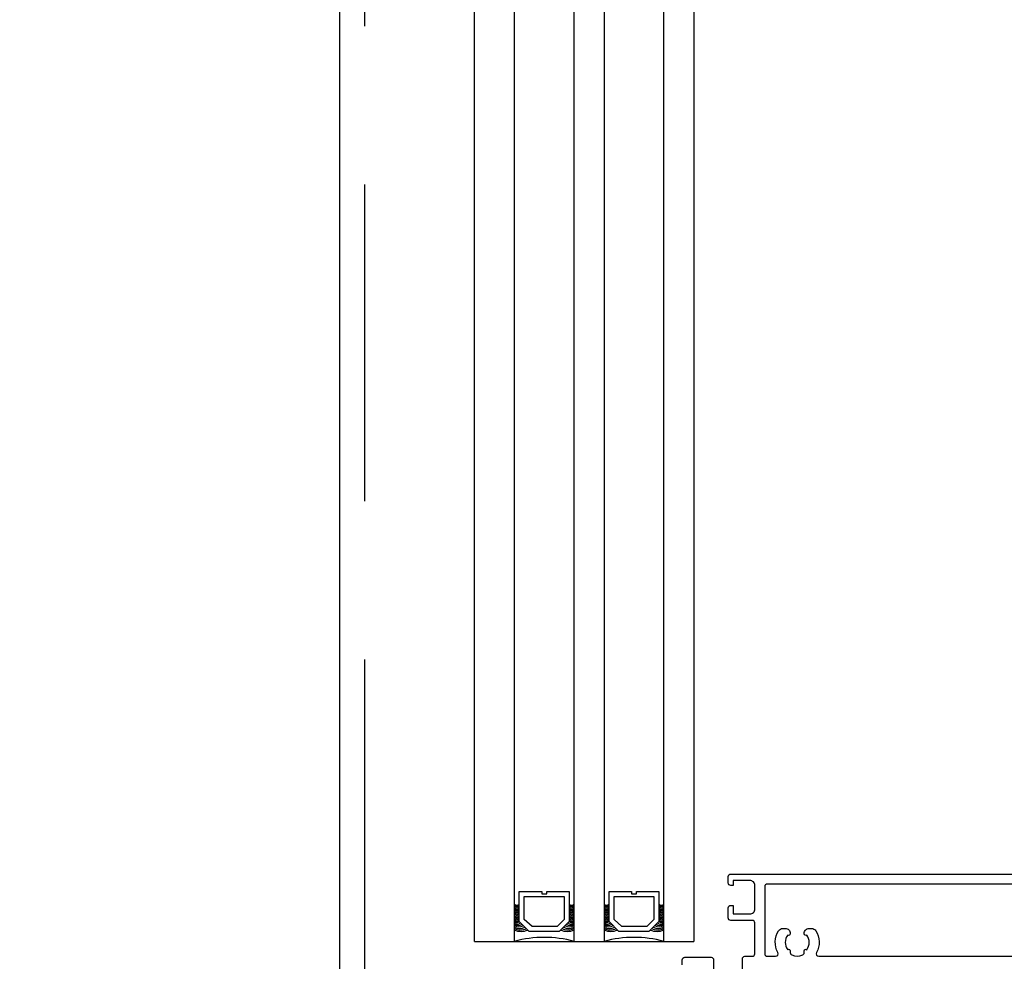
# Model space of a CAD drawing. Header units: millimetres. Extents: x 247761 to 294611, y 172579 to 236863.
# Tile 96 of 256: x 249656 to 249854, y 185863 to 186052. Entities that reach past the tile are written whole.
import ezdxf

# ---------------------------------------------------------------- set-up
doc = ezdxf.new("R2010")
doc.units = ezdxf.units.MM
doc.linetypes.add('ČÁRKOVANÁ', pattern=[19.05, 12.7, -6.35])
for name, color, linetype in [('FASÁDA DETAILNÍ', 4, 'Continuous'), ('KOTY 50', 7, 'Continuous'), ('NOVA', 240, 'Continuous')]:
    doc.layers.add(name, color=color, linetype=linetype)
doc.styles.add('CS-ROMANS', font='romans.shx', dxfattribs={"width": 0.75, "oblique": 5})
doc.dimstyles.new('A_KÓTA_50', dxfattribs={"dimtxt": 110, "dimasz": 2, "dimexe": 100, "dimexo": 1500, "dimgap": 40, "dimtad": 1, "dimrnd": 1, "dimdsep": 46, "dimtxsty": 'CS-ROMANS', "dimblk": 'KOT_CARA20', "dimcen": 45, "dimse1": 1, "dimse2": 1, "dimclrd": 256, "dimclre": 256, "dimclrt": 256, "dimadec": 0, "dimazin": 0, "dimtfac": 1, "dimtix": 1, "dimtmove": 2, "dimatfit": 3, "dimldrblk": 'OBLIQUE', "dimfxl": 0, "dimtolj": 1, "dimarcsym": 0})

# ---------------------------------------------------------------- blocks, each defined once
blk = doc.blocks.new('A$C69D17D4D')
at = {"layer": 'FASÁDA DETAILNÍ'}
for p, q in [((-24897, 12495.51), (-24897, 12838.5)), ((-24889, 12838.5), (-24889, 12495.51)), ((-24877, 12495.51), (-24877, 12838.5)), ((-24871, 12838.5), (-24871, 12495.51)), ((-24859, 12495.51), (-24859, 12838.5)), ((-24853, 12838.5), (-24853, 12495.51)), ((-24897, 12495.51), (-24853, 12495.51))]:
    blk.add_line(p, q, dxfattribs=at)
for points in [[(1656, 1244), (-24924, 1244), (-24924, 24924), (1656, 24924)], [(-24878, 12505.51), (-24878, 12499.51), (-24880, 12497.51), (-24886, 12497.51), (-24888, 12499.51), (-24888, 12505.51), (-24883.5, 12505.51), (-24883.5, 12505.01), (-24882.5, 12505.01), (-24882.5, 12505.51)], [(-24860, 12505.51), (-24860, 12499.51), (-24862, 12497.51), (-24868, 12497.51), (-24870, 12499.51), (-24870, 12505.51), (-24865.5, 12505.51), (-24865.5, 12505.01), (-24864.5, 12505.01), (-24864.5, 12505.51)], [(-24887, 12504.51), (-24879, 12504.51), (-24879, 12499.92), (-24880.41, 12498.51), (-24885.45, 12498.51), (-24887, 12499.92)], [(-24869, 12504.51), (-24861, 12504.51), (-24861, 12499.92), (-24862.41, 12498.51), (-24867.45, 12498.51), (-24869, 12499.92)]]:
    blk.add_lwpolyline(points, close=True, dxfattribs=at)
at = {"layer": 'FASÁDA DETAILNÍ', "linetype": 'ČÁRKOVANÁ', "ltscale": 5}
blk.add_lwpolyline([(1651, 1249), (-24919, 1249), (-24919, 24919), (1651, 24919)], close=True, dxfattribs=at)
at = {"layer": 'FASÁDA DETAILNÍ'}
for points in [[(-24855.32, 12490.81), (-24855.32, 12491.81, -0.414214), (-24854.82, 12492.31), (-24849.52, 12492.31, -0.414214), (-24849.02, 12491.81), (-24849.02, 12489.01, 0.414214)], [(-24843.25, 12489.01), (-24843.25, 12492.01, -0.414214), (-24842.75, 12492.51), (-24841.25, 12492.51, 0.414214), (-24840.75, 12493.01), (-24840.75, 12499.21, 0.414214), (-24841.25, 12499.71), (-24845.59, 12499.71, -0.414214), (-24846.09, 12500.21), (-24846.09, 12502.21, -0.414201), (-24845.59, 12502.71), (-24845.09, 12502.71), (-24845.09, 12501.01), (-24841.75, 12501.01, 0.414214), (-24840.75, 12502.01), (-24840.75, 12506.71, 0.414214), (-24841.75, 12507.71), (-24845.09, 12507.71), (-24845.09, 12506.71), (-24845.59, 12506.71, -0.41422), (-24846.09, 12507.21), (-24846.09, 12508.51, -0.414214), (-24845.59, 12509.01), (-24722.58, 12509.01, -0.414214)], [(-24724.58, 12507.01), (-24838.25, 12507.01, 0.414214), (-24838.75, 12506.51), (-24838.75, 12493.01, 0.414214), (-24838.25, 12492.51), (-24836.58, 12492.51, 0.565741), (-24836.14, 12493.25, -0.267763), (-24835.98, 12497.64, -0.258777), (-24835.14, 12498.11), (-24834.65, 12498.11, -0.414214), (-24833.65, 12497.11), (-24833.65, 12497, -0.64518), (-24834.15, 12496.78, 0.341732), (-24834.15, 12493.84, -0.64518), (-24833.65, 12493.62), (-24833.65, 12493.25, 0.298217), (-24833.35, 12492.79, 0.208712), (-24831.15, 12492.79, 0.298217), (-24830.85, 12493.25), (-24830.85, 12493.62, -0.64518), (-24830.35, 12493.84, 0.341732), (-24830.35, 12496.78, -0.64518), (-24830.85, 12497), (-24830.85, 12497.11, -0.414214), (-24829.85, 12498.11), (-24829.37, 12498.11, -0.258777), (-24828.52, 12497.64, -0.267763), (-24828.37, 12493.25, 0.565741), (-24827.92, 12492.51), (-24733.9, 12492.51, 0.565741)]]:
    blk.add_lwpolyline(points, format="xyb", dxfattribs=at)
for centre, radius, start, end in [((-24888.5, 12503.37), 0.596, 213.0366, 326.9634), ((-24888.5, 12503.08), 0.596, 213.0366, 326.9634), ((-24877.5, 12503.37), 0.596, 213.0366, 326.9634), ((-24877.5, 12503.08), 0.596, 213.0366, 326.9634), ((-24870.5, 12503.37), 0.596, 213.0366, 326.9634), ((-24870.5, 12503.08), 0.596, 213.0366, 326.9634), ((-24859.5, 12503.37), 0.596, 213.0366, 326.9634), ((-24859.5, 12503.08), 0.596, 213.0366, 326.9634), ((-24888.5, 12502.78), 0.596, 213.0366, 326.9634), ((-24888.5, 12502.49), 0.596, 213.0366, 326.9634), ((-24888.5, 12502.2), 0.596, 213.0366, 326.9634), ((-24888.5, 12501.91), 0.596, 213.0366, 326.9634), ((-24888.5, 12501.61), 0.596, 213.0366, 326.9634), ((-24888.5, 12501.32), 0.596, 213.0366, 326.9634), ((-24888.5, 12501.03), 0.596, 213.0366, 326.9634), ((-24877.5, 12502.78), 0.596, 213.0366, 326.9634), ((-24877.5, 12502.49), 0.596, 213.0366, 326.9634), ((-24877.5, 12502.2), 0.596, 213.0366, 326.9634), ((-24877.5, 12501.91), 0.596, 213.0366, 326.9634), ((-24877.5, 12501.61), 0.596, 213.0366, 326.9634), ((-24877.5, 12501.32), 0.596, 213.0366, 326.9634), ((-24877.5, 12501.03), 0.596, 213.0366, 326.9634), ((-24870.5, 12502.78), 0.596, 213.0366, 326.9634), ((-24870.5, 12502.49), 0.596, 213.0366, 326.9634), ((-24870.5, 12502.2), 0.596, 213.0366, 326.9634), ((-24870.5, 12501.91), 0.596, 213.0366, 326.9634), ((-24870.5, 12501.61), 0.596, 213.0366, 326.9634), ((-24870.5, 12501.32), 0.596, 213.0366, 326.9634), ((-24870.5, 12501.03), 0.596, 213.0366, 326.9634), ((-24859.5, 12502.78), 0.596, 213.0366, 326.9634), ((-24859.5, 12502.49), 0.596, 213.0366, 326.9634), ((-24859.5, 12502.2), 0.596, 213.0366, 326.9634), ((-24859.5, 12501.91), 0.596, 213.0366, 326.9634), ((-24859.5, 12501.61), 0.596, 213.0366, 326.9634), ((-24859.5, 12501.32), 0.596, 213.0366, 326.9634), ((-24859.5, 12501.03), 0.596, 213.0366, 326.9634), ((-24888.5, 12500.74), 0.596, 213.0366, 326.9634), ((-24888.5, 12500.44), 0.596, 213.0366, 326.9634), ((-24888.5, 12500.15), 0.596, 213.0366, 326.9634), ((-24888.5, 12499.86), 0.596, 213.0366, 326.9634), ((-24888.36, 12499.85), 0.879, 223.5036, 316.0051), ((-24888.21, 12499.94), 1.26, 231.5004, 308.0344), ((-24888.08, 12500.1), 1.71, 237.3143, 302.7051), ((-24877.92, 12500.1), 1.71, 237.2949, 302.6857), ((-24877.79, 12499.94), 1.26, 231.9656, 308.4996), ((-24877.64, 12499.85), 0.879, 223.9949, 316.4964), ((-24877.5, 12500.74), 0.596, 213.0366, 326.9634), ((-24877.5, 12500.44), 0.596, 213.0366, 326.9634), ((-24877.5, 12500.15), 0.596, 213.0366, 326.9634), ((-24877.5, 12499.86), 0.596, 213.0366, 326.9634), ((-24870.5, 12500.74), 0.596, 213.0366, 326.9634), ((-24870.5, 12500.44), 0.596, 213.0366, 326.9634), ((-24870.5, 12500.15), 0.596, 213.0366, 326.9634), ((-24870.5, 12499.86), 0.596, 213.0366, 326.9634), ((-24870.36, 12499.85), 0.879, 223.5036, 316.0051), ((-24870.21, 12499.94), 1.26, 231.5004, 308.0344), ((-24870.08, 12500.1), 1.71, 237.3143, 302.7051), ((-24859.92, 12500.1), 1.71, 237.2949, 302.6857), ((-24859.79, 12499.94), 1.26, 231.9656, 308.4996), ((-24859.64, 12499.85), 0.879, 223.9949, 316.4964), ((-24859.5, 12500.74), 0.596, 213.0366, 326.9634), ((-24859.5, 12500.44), 0.596, 213.0366, 326.9634), ((-24859.5, 12500.15), 0.596, 213.0366, 326.9634), ((-24859.5, 12499.86), 0.596, 213.0366, 326.9634), ((-24887.93, 12500.34), 2.25, 241.5972, 298.4727), ((-24887.76, 12500.69), 2.9, 244.7048, 294.6933), ((-24887.65, 12501.06), 3.55, 247.591, 292.7062), ((-24878.35, 12501.06), 3.55, 247.2938, 292.409), ((-24878.24, 12500.69), 2.9, 245.3067, 295.2952), ((-24878.07, 12500.34), 2.25, 241.5273, 298.4028), ((-24869.93, 12500.34), 2.25, 241.5972, 298.4727), ((-24869.76, 12500.69), 2.9, 244.7048, 294.6933), ((-24869.65, 12501.06), 3.55, 247.591, 292.7062), ((-24860.35, 12501.06), 3.55, 247.2938, 292.409), ((-24860.24, 12500.69), 2.9, 245.3067, 295.2952), ((-24860.07, 12500.34), 2.25, 241.5273, 298.4028), ((-24883, 12473.61), 22.7, 74.6728, 105.3272), ((-24865, 12473.61), 22.7, 74.6728, 105.3272)]:
    blk.add_arc(centre, radius, start, end, dxfattribs=at)
blk = doc.blocks.new('KOT_CARA20')
for p, q in [((0, 20), (0, -20)), ((0, 0), (14.142, 14.142)), ((0, 0), (-14.142, -14.142))]:
    blk.add_line(p, q)
blk = doc.blocks.new('*D36')
at = {"layer": 'Defpoints', "color": 0, "ltscale": 5, "transparency": 16777216}
for p in [(249720.52, 198295.26), (247928.31, 174615.26), (249720.52, 174615.26)]:
    blk.add_point(p, dxfattribs=at)
at = {"layer": 'KOTY 50', "lineweight": -2, "ltscale": 5, "transparency": 16777216}
blk.add_line((247928.31, 198293.26), (247928.31, 174617.26), dxfattribs=at)
at = {"layer": 'KOTY 50', "lineweight": -2, "ltscale": 5, "transparency": 16777216, "xscale": 2, "yscale": 2, "zscale": 2}
for p, rotation in [((247928.31, 198295.26), 90), ((247928.31, 174615.26), 270)]:
    blk.add_blockref('KOT_CARA20', p, dxfattribs=dict(at, rotation=rotation))
at = {"layer": 'KOTY 50', "ltscale": 5, "transparency": 16777216, "insert": (247833.31, 186455.26), "char_height": 110, "attachment_point": 5, "rotation": 90, "style": 'CS-ROMANS'}
blk.add_mtext('\\A1;23680', dxfattribs=at)
blk = doc.blocks.new('_OBLIQUE')
at = {"color": 0, "linetype": 'ByBlock', "ltscale": 15}
blk.add_line((-0.5, -0.5), (0.5, 0.5), dxfattribs=at)

msp = doc.modelspace()

# ---------------------------------------------------------------- block references
at = {"layer": 'NOVA', "ltscale": 300}
msp.add_blockref('A$C69D17D4D', (274644.517, 173371.259), dxfattribs=at)

# ---------------------------------------------------------------- dimensions: what is measured, and where the dimension line sits
at = {"layer": 'KOTY 50', "ltscale": 5}
dim = msp.add_linear_dim(base=(247928.311, 174615.259), p1=(249720.517, 198295.259), p2=(249720.517, 174615.259), angle=90, dimstyle='A_KÓTA_50', dxfattribs=at)
dim.commit()
dim.dimension.update_dxf_attribs({"geometry": '*D36', "text_midpoint": (247833.311, 186455.259)})

doc.saveas('drawing.dxf')
